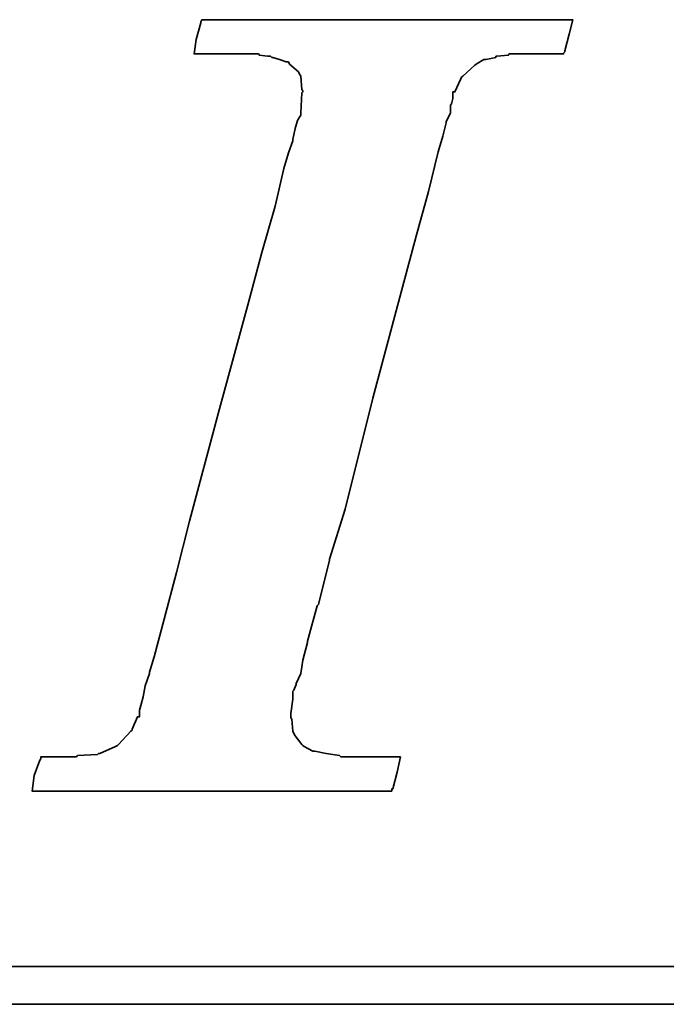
# Model space of a CAD drawing. Extents: x 46 to 555, y 175 to 372.
# Tile 31 of 49: x 341.61 to 345.74, y 273.63 to 279.92. Entities that reach past the tile are written whole.
import ezdxf

# ---------------------------------------------------------------- set-up
doc = ezdxf.new("R2010")
doc.units = 0
doc.header["$LTSCALE"] = 5
doc.header["$MEASUREMENT"] = 0
doc.layers.add('DIM', color=4, linetype='CONTINUOUS')
doc.layers.add('layer 1', color=7, linetype='CONTINUOUS')

# ---------------------------------------------------------------- blocks, each defined once
blk = doc.blocks.new('TBI MOTION logo(完整正式版)')
at = {"layer": 'layer 1', "color": 22, "lineweight": 35}
for points, knots in [([(-40.59125, -7.94375), (-40.59125, -7.94375), (-40.97375, -7.94375), (-40.97375, -7.94375), (-40.97375, -7.94375), (-40.97375, -7.94375), (-41.38125, -7.94375), (-41.38125, -7.94375), (-41.38125, -7.94375), (-41.38125, -7.94375), (-41.54875, -7.94375), (-41.54875, -7.94375), (-41.54875, -7.94375), (-41.54875, -7.94375), (-41.59875, -7.94375), (-41.59875, -7.94375), (-41.59875, -7.94375), (-41.59875, -7.94375), (-41.88375, -7.94375), (-41.88375, -7.94375), (-41.88375, -7.94375), (-41.88375, -7.94375), (-41.90875, -7.91875), (-41.90875, -7.91875), (-41.90875, -7.91875), (-41.90875, -7.91875), (-42.19875, -7.87125), (-42.19875, -7.87125), (-42.19875, -7.87125), (-42.19875, -7.87125), (-42.43875, -7.82375), (-42.43875, -7.82375), (-42.43875, -7.82375), (-42.43875, -7.82375), (-42.45875, -7.82375), (-42.45875, -7.82375), (-42.45875, -7.82375), (-42.45875, -7.82375), (-42.48625, -7.82375), (-42.48625, -7.82375), (-42.48625, -7.82375), (-42.48625, -7.82375), (-42.67625, -7.72375), (-42.67625, -7.72375), (-42.67625, -7.72375), (-42.67625, -7.72375), (-42.70125, -7.70375), (-42.70125, -7.70375), (-42.70125, -7.70375), (-42.70125, -7.70375), (-42.72375, -7.67875), (-42.72375, -7.67875), (-42.72375, -7.67875), (-42.72375, -7.67875), (-42.86875, -7.48875), (-42.86875, -7.48875), (-42.86875, -7.48875), (-42.86875, -7.48875), (-42.89375, -7.43875), (-42.89375, -7.43875), (-42.89375, -7.43875), (-42.89375, -7.43875), (-42.91875, -7.38875), (-42.91875, -7.38875), (-42.91875, -7.38875), (-42.91875, -7.38875), (-42.93875, -7.12875), (-42.93875, -7.12875), (-42.93875, -7.12875), (-42.93875, -7.12875), (-42.96375, -7.10375), (-42.96375, -7.10375), (-42.96375, -7.10375), (-42.96375, -7.10375), (-42.96375, -7.05375), (-42.96375, -7.05375), (-42.96375, -7.05375), (-42.96375, -7.05375), (-42.96375, -7.00875), (-42.96375, -7.00875), (-42.96375, -7.00875), (-42.96375, -7.00875), (-42.91875, -6.69625), (-42.91875, -6.69625), (-42.91875, -6.69625), (-42.91875, -6.69625), (-42.91875, -6.62375), (-42.91875, -6.62375), (-42.91875, -6.62375), (-42.91875, -6.62375), (-42.91875, -6.59625), (-42.91875, -6.59625), (-42.91875, -6.59625), (-42.91875, -6.59625), (-42.91875, -6.57375), (-42.91875, -6.57375), (-42.91875, -6.57375), (-42.91875, -6.57375), (-42.91875, -6.52875), (-42.91875, -6.52875), (-42.91875, -6.52875), (-42.91875, -6.52875), (-42.89375, -6.50375), (-42.89375, -6.50375), (-42.89375, -6.50375), (-42.89375, -6.50375), (-42.84375, -6.38375), (-42.84375, -6.38375), (-42.84375, -6.38375), (-42.84375, -6.38375), (-42.84375, -6.35875), (-42.84375, -6.35875), (-42.84375, -6.35875), (-42.84375, -6.35875), (-42.74625, -6.14375), (-42.74625, -6.14375), (-42.74625, -6.14375), (-42.74625, -6.14375), (-42.70125, -5.85375), (-42.70125, -5.85375), (-42.70125, -5.85375), (-42.70125, -5.85375), (-42.60375, -5.47125), (-42.60375, -5.47125), (-42.60375, -5.47125), (-42.60375, -5.47125), (-42.60375, -5.44875), (-42.60375, -5.44875), (-42.60375, -5.44875), (-42.60375, -5.44875), (-42.38875, -4.67875), (-42.38875, -4.67875), (-42.38875, -4.67875), (-42.38875, -4.67875), (-42.36375, -4.65375), (-42.36375, -4.65375), (-42.36375, -4.65375), (-42.36375, -4.65375), (-42.12375, -3.69625), (-42.12375, -3.69625), (-42.12375, -3.69625), (-42.12375, -3.69625), (-42.12375, -3.67374), (-42.12375, -3.67374), (-42.12375, -3.67374), (-42.12375, -3.67374), (-41.78875, -2.59374), (-41.78875, -2.59374), (-41.78875, -2.59374), (-41.78875, -2.59374), (-41.18875, -0.19375), (-41.18875, -0.19375), (-41.18875, -0.19375), (-41.18875, -0.19375), (-40.54375, 2.20624), (-40.54375, 2.20624), (-40.54375, 2.20624), (-40.54375, 2.20624), (-40.25375, 3.30875), (-40.25375, 3.30875), (-40.25375, 3.30875), (-40.25375, 3.30875), (-39.98875, 4.27125), (-39.98875, 4.27125), (-39.98875, 4.27125), (-39.98875, 4.27125), (-39.77375, 5.13125), (-39.77375, 5.13125), (-39.77375, 5.13125), (-39.77375, 5.13125), (-39.67875, 5.47125), (-39.67875, 5.47125), (-39.67875, 5.47125), (-39.67875, 5.47125), (-39.60375, 5.75625), (-39.60375, 5.75625), (-39.60375, 5.75625), (-39.60375, 5.75625), (-39.60375, 5.78125), (-39.60375, 5.78125), (-39.60375, 5.78125), (-39.60375, 5.78125), (-39.50875, 5.97125), (-39.50875, 5.97125), (-39.50875, 5.97125), (-39.50875, 5.97125), (-39.50875, 6.13875), (-39.50875, 6.13875), (-39.50875, 6.13875), (-39.50875, 6.13875), (-39.48625, 6.16625), (-39.48625, 6.16625), (-39.48625, 6.16625), (-39.48625, 6.16625), (-39.46125, 6.28625), (-39.46125, 6.28625), (-39.46125, 6.28625), (-39.46125, 6.28625), (-39.46125, 6.42625), (-39.46125, 6.42625), (-39.46125, 6.42625), (-39.46125, 6.42625), (-39.41375, 6.42625), (-39.41375, 6.42625), (-39.41375, 6.42625), (-39.41375, 6.42625), (-39.29375, 6.69125), (-39.29375, 6.69125), (-39.29375, 6.69125), (-39.29375, 6.69125), (-39.26875, 6.74125), (-39.26875, 6.74125), (-39.26875, 6.74125), (-39.26875, 6.74125), (-39.24375, 6.76625), (-39.24375, 6.76625), (-39.24375, 6.76625), (-39.24375, 6.76625), (-38.98375, 7.00624), (-38.98375, 7.00624), (-38.98375, 7.00624), (-38.98375, 7.00624), (-38.95625, 7.02624), (-38.95625, 7.02624), (-38.95625, 7.02624), (-38.95625, 7.02624), (-38.78875, 7.12624), (-38.78875, 7.12624), (-38.78875, 7.12624), (-38.78875, 7.12624), (-38.76375, 7.12624), (-38.76375, 7.12624), (-38.76375, 7.12624), (-38.76375, 7.12624), (-38.74375, 7.12624), (-38.74375, 7.12624), (-38.74375, 7.12624), (-38.74375, 7.12624), (-38.52875, 7.17125), (-38.52875, 7.17125), (-38.52875, 7.17125), (-38.52875, 7.17125), (-38.52875, 7.19624), (-38.52875, 7.19624), (-38.52875, 7.19624), (-38.52875, 7.19624), (-38.50375, 7.19624), (-38.50375, 7.19624), (-38.50375, 7.19624), (-38.50375, 7.19624), (-38.26125, 7.21875), (-38.26125, 7.21875), (-38.26125, 7.21875), (-38.26125, 7.21875), (-38.23875, 7.24624), (-38.23875, 7.24624), (-38.23875, 7.24624), (-38.23875, 7.24624), (-38.21625, 7.24624), (-38.21625, 7.24624), (-38.21625, 7.24624), (-38.21625, 7.24624), (-38.18875, 7.24624), (-38.18875, 7.24624), (-38.18875, 7.24624), (-38.18875, 7.24624), (-37.90375, 7.24624), (-37.90375, 7.24624), (-37.90375, 7.24624), (-37.90375, 7.24624), (-37.85375, 7.24624), (-37.85375, 7.24624), (-37.85375, 7.24624), (-37.85375, 7.24624), (-37.75875, 7.24624), (-37.75875, 7.24624), (-37.75875, 7.24624), (-37.75875, 7.24624), (-37.42375, 7.24624), (-37.42375, 7.24624), (-37.42375, 7.24624), (-37.42375, 7.24624), (-37.08875, 7.24624), (-37.08875, 7.24624), (-37.08875, 7.24624), (-37.08875, 7.24624), (-37.06375, 7.24624), (-37.06375, 7.24624), (-37.06375, 7.24624), (-37.06375, 7.24624), (-37.06375, 7.26624), (-37.06375, 7.26624), (-37.06375, 7.26624), (-37.06375, 7.26624), (-37.03875, 7.29125), (-37.03875, 7.29125), (-37.03875, 7.29125), (-37.03875, 7.29125), (-37.03875, 7.31625), (-37.03875, 7.31625), (-37.03875, 7.31625), (-37.03875, 7.31625), (-36.94125, 7.67625), (-36.94125, 7.67625), (-36.94125, 7.67625), (-36.94125, 7.67625), (-36.86875, 7.98625), (-36.86875, 7.98625), (-36.86875, 7.98625), (-36.86875, 7.98625), (-36.98875, 7.98625), (-36.98875, 7.98625), (-36.98875, 7.98625), (-36.98875, 7.98625), (-37.42375, 7.98625), (-37.42375, 7.98625), (-37.42375, 7.98625), (-37.42375, 7.98625), (-37.94875, 7.98625), (-37.94875, 7.98625), (-37.94875, 7.98625), (-37.94875, 7.98625), (-38.57375, 7.98625), (-38.57375, 7.98625), (-38.57375, 7.98625), (-38.57375, 7.98625), (-39.29375, 7.98625), (-39.29375, 7.98625), (-39.29375, 7.98625), (-39.29375, 7.98625), (-40.82875, 7.98625), (-40.82875, 7.98625), (-40.82875, 7.98625), (-40.82875, 7.98625), (-42.36375, 7.98625), (-42.36375, 7.98625), (-42.36375, 7.98625), (-42.36375, 7.98625), (-43.08375, 7.98625), (-43.08375, 7.98625), (-43.08375, 7.98625), (-43.08375, 7.98625), (-43.70875, 7.98625), (-43.70875, 7.98625), (-43.70875, 7.98625), (-43.70875, 7.98625), (-44.23375, 7.98625), (-44.23375, 7.98625), (-44.23375, 7.98625), (-44.23375, 7.98625), (-44.66875, 7.98625), (-44.66875, 7.98625), (-44.66875, 7.98625), (-44.66875, 7.98625), (-44.88375, 7.98625), (-44.88375, 7.98625), (-44.88375, 7.98625), (-44.88375, 7.98625), (-44.90875, 7.94125), (-44.90875, 7.94125), (-44.90875, 7.94125), (-44.90875, 7.94125), (-44.90875, 7.91625), (-44.90875, 7.91625), (-44.90875, 7.91625), (-44.90875, 7.91625), (-45.00375, 7.55625), (-45.00375, 7.55625), (-45.00375, 7.55625), (-45.00375, 7.55625), (-45.05375, 7.24624), (-45.05375, 7.24624), (-45.05375, 7.24624), (-45.05375, 7.24624), (-44.61875, 7.24624), (-44.61875, 7.24624), (-44.61875, 7.24624), (-44.61875, 7.24624), (-44.11375, 7.24624), (-44.11375, 7.24624), (-44.11375, 7.24624), (-44.11375, 7.24624), (-43.99375, 7.24624), (-43.99375, 7.24624), (-43.99375, 7.24624), (-43.99375, 7.24624), (-43.94625, 7.24624), (-43.94625, 7.24624), (-43.94625, 7.24624), (-43.94625, 7.24624), (-43.92374, 7.24624), (-43.92374, 7.24624), (-43.92374, 7.24624), (-43.92374, 7.24624), (-43.65875, 7.24624), (-43.65875, 7.24624), (-43.65875, 7.24624), (-43.65875, 7.24624), (-43.63875, 7.21875), (-43.63875, 7.21875), (-43.63875, 7.21875), (-43.63875, 7.21875), (-43.46875, 7.19624), (-43.46875, 7.19624), (-43.46875, 7.19624), (-43.46875, 7.19624), (-43.39875, 7.19624), (-43.39875, 7.19624), (-43.39875, 7.19624), (-43.39875, 7.19624), (-43.37125, 7.17125), (-43.37125, 7.17125), (-43.37125, 7.17125), (-43.37125, 7.17125), (-43.34875, 7.17125), (-43.34875, 7.17125), (-43.34875, 7.17125), (-43.34875, 7.17125), (-43.20375, 7.12624), (-43.20375, 7.12624), (-43.20375, 7.12624), (-43.20375, 7.12624), (-43.05875, 7.07624), (-43.05875, 7.07624), (-43.05875, 7.07624), (-43.05875, 7.07624), (-43.01375, 7.07624), (-43.01375, 7.07624), (-43.01375, 7.07624), (-43.01375, 7.07624), (-42.98875, 7.02624), (-42.98875, 7.02624), (-42.98875, 7.02624), (-42.98875, 7.02624), (-42.79875, 6.86125), (-42.79875, 6.86125), (-42.79875, 6.86125), (-42.79875, 6.86125), (-42.77375, 6.81125), (-42.77375, 6.81125), (-42.77375, 6.81125), (-42.77375, 6.81125), (-42.74625, 6.76625), (-42.74625, 6.76625), (-42.74625, 6.76625), (-42.74625, 6.76625), (-42.72375, 6.47625), (-42.72375, 6.47625), (-42.72375, 6.47625), (-42.72375, 6.47625), (-42.70125, 6.45124), (-42.70125, 6.45124), (-42.70125, 6.45124), (-42.70125, 6.45124), (-42.70125, 6.42625), (-42.70125, 6.42625), (-42.70125, 6.42625), (-42.70125, 6.42625), (-42.72375, 6.40625), (-42.72375, 6.40625), (-42.72375, 6.40625), (-42.72375, 6.40625), (-42.74625, 5.97125), (-42.74625, 5.97125), (-42.74625, 5.97125), (-42.74625, 5.97125), (-42.74625, 5.94625), (-42.74625, 5.94625), (-42.74625, 5.94625), (-42.74625, 5.94625), (-42.74625, 5.92625), (-42.74625, 5.92625), (-42.74625, 5.92625), (-42.74625, 5.92625), (-42.77375, 5.87625), (-42.77375, 5.87625), (-42.77375, 5.87625), (-42.77375, 5.87625), (-42.81875, 5.80625), (-42.81875, 5.80625), (-42.81875, 5.80625), (-42.81875, 5.80625), (-42.86875, 5.63625), (-42.86875, 5.63625), (-42.86875, 5.63625), (-42.86875, 5.63625), (-42.91875, 5.39625), (-42.91875, 5.39625), (-42.91875, 5.39625), (-42.91875, 5.39625), (-42.91875, 5.37124), (-42.91875, 5.37124), (-42.91875, 5.37124), (-42.91875, 5.37124), (-43.01375, 5.10874), (-43.01375, 5.10874), (-43.01375, 5.10874), (-43.01375, 5.10874), (-43.10875, 4.77124), (-43.10875, 4.77124), (-43.10875, 4.77124), (-43.10875, 4.77124), (-43.29875, 3.95625), (-43.29875, 3.95625), (-43.29875, 3.95625), (-43.29875, 3.95625), (-43.58875, 2.95125), (-43.58875, 2.95125), (-43.58875, 2.95125), (-43.58875, 2.95125), (-43.87375, 1.87125), (-43.87375, 1.87125), (-43.87375, 1.87125), (-43.87375, 1.87125), (-44.52625, -0.50374), (-44.52625, -0.50374), (-44.52625, -0.50374), (-44.52625, -0.50374), (-45.14875, -2.85375), (-45.14875, -2.85375), (-45.14875, -2.85375), (-45.14875, -2.85375), (-45.43375, -3.95875), (-45.43375, -3.95875), (-45.43375, -3.95875), (-45.43375, -3.95875), (-45.69875, -4.96875), (-45.69875, -4.96875), (-45.69875, -4.96875), (-45.69875, -4.96875), (-45.91375, -5.78375), (-45.91375, -5.78375), (-45.91375, -5.78375), (-45.91375, -5.78375), (-46.01375, -6.11875), (-46.01375, -6.11875), (-46.01375, -6.11875), (-46.01375, -6.11875), (-46.01375, -6.14375), (-46.01375, -6.14375), (-46.01375, -6.14375), (-46.01375, -6.14375), (-46.10875, -6.40875), (-46.10875, -6.40875), (-46.10875, -6.40875), (-46.10875, -6.40875), (-46.15375, -6.64875), (-46.15375, -6.64875), (-46.15375, -6.64875), (-46.15375, -6.64875), (-46.20375, -6.83875), (-46.20375, -6.83875), (-46.20375, -6.83875), (-46.20375, -6.83875), (-46.22875, -6.93375), (-46.22875, -6.93375), (-46.22875, -6.93375), (-46.22875, -6.93375), (-46.22875, -7.07875), (-46.22875, -7.07875), (-46.22875, -7.07875), (-46.22875, -7.07875), (-46.27375, -7.07875), (-46.27375, -7.07875), (-46.27375, -7.07875), (-46.27375, -7.07875), (-46.39375, -7.34375), (-46.39375, -7.34375), (-46.39375, -7.34375), (-46.39375, -7.34375), (-46.39375, -7.36875), (-46.39375, -7.36875), (-46.39375, -7.36875), (-46.39375, -7.36875), (-46.42125, -7.38875), (-46.42125, -7.38875), (-46.42125, -7.38875), (-46.42125, -7.38875), (-46.68375, -7.67875), (-46.68375, -7.67875), (-46.68375, -7.67875), (-46.68375, -7.67875), (-46.70875, -7.70375), (-46.70875, -7.70375), (-46.70875, -7.70375), (-46.70875, -7.70375), (-46.75375, -7.72375), (-46.75375, -7.72375), (-46.75375, -7.72375), (-46.75375, -7.72375), (-47.08875, -7.87125), (-47.08875, -7.87125), (-47.08875, -7.87125), (-47.08875, -7.87125), (-47.11625, -7.87125), (-47.11625, -7.87125), (-47.11625, -7.87125), (-47.11625, -7.87125), (-47.13875, -7.89375), (-47.13875, -7.89375), (-47.13875, -7.89375), (-47.13875, -7.89375), (-47.56875, -7.91875), (-47.56875, -7.91875), (-47.56875, -7.91875), (-47.56875, -7.91875), (-47.59625, -7.94375), (-47.59625, -7.94375), (-47.59625, -7.94375), (-47.59625, -7.94375), (-47.64375, -7.94375), (-47.64375, -7.94375), (-47.64375, -7.94375), (-47.64375, -7.94375), (-47.73625, -7.94375), (-47.73625, -7.94375), (-47.73625, -7.94375), (-47.73625, -7.94375), (-48.07375, -7.94375), (-48.07375, -7.94375), (-48.07375, -7.94375), (-48.07375, -7.94375), (-48.36125, -7.94375), (-48.36125, -7.94375), (-48.36125, -7.94375), (-48.36125, -7.94375), (-48.36125, -7.96625), (-48.36125, -7.96625), (-48.36125, -7.96625), (-48.36125, -7.96625), (-48.36125, -7.99125), (-48.36125, -7.99125), (-48.36125, -7.99125), (-48.36125, -7.99125), (-48.38875, -8.01375), (-48.38875, -8.01375), (-48.38875, -8.01375), (-48.38875, -8.01375), (-48.50875, -8.34875), (-48.50875, -8.34875), (-48.50875, -8.34875), (-48.50875, -8.34875), (-48.55375, -8.68625), (-48.55375, -8.68625), (-48.55375, -8.68625), (-48.55375, -8.68625), (-48.45875, -8.68625), (-48.45875, -8.68625), (-48.45875, -8.68625), (-48.45875, -8.68625), (-48.07375, -8.68625), (-48.07375, -8.68625), (-48.07375, -8.68625), (-48.07375, -8.68625), (-47.52375, -8.68625), (-47.52375, -8.68625), (-47.52375, -8.68625), (-47.52375, -8.68625), (-46.92375, -8.68625), (-46.92375, -8.68625), (-46.92375, -8.68625), (-46.92375, -8.68625), (-46.25375, -8.68625), (-46.25375, -8.68625), (-46.25375, -8.68625), (-46.25375, -8.68625), (-46.20375, -8.68625), (-46.20375, -8.68625), (-46.20375, -8.68625), (-46.20375, -8.68625), (-44.71375, -8.68625), (-44.71375, -8.68625), (-44.71375, -8.68625), (-44.71375, -8.68625), (-43.22875, -8.68625), (-43.22875, -8.68625), (-43.22875, -8.68625), (-43.22875, -8.68625), (-42.55875, -8.68625), (-42.55875, -8.68625), (-42.55875, -8.68625), (-42.55875, -8.68625), (-42.50875, -8.68625), (-42.50875, -8.68625), (-42.50875, -8.68625), (-42.50875, -8.68625), (-41.93375, -8.68625), (-41.93375, -8.68625), (-41.93375, -8.68625), (-41.93375, -8.68625), (-41.38125, -8.68625), (-41.38125, -8.68625), (-41.38125, -8.68625), (-41.38125, -8.68625), (-40.97375, -8.68625), (-40.97375, -8.68625), (-40.97375, -8.68625), (-40.97375, -8.68625), (-40.78125, -8.68625), (-40.78125, -8.68625), (-40.78125, -8.68625), (-40.78125, -8.68625), (-40.78125, -8.63875), (-40.78125, -8.63875), (-40.78125, -8.63875), (-40.78125, -8.63875), (-40.75875, -8.63875), (-40.75875, -8.63875), (-40.75875, -8.63875), (-40.75875, -8.63875), (-40.66375, -8.27875), (-40.66375, -8.27875), (-40.66375, -8.27875), (-40.66375, -8.27875), (-40.59125, -7.94375), (-40.59125, -7.94375)], [0, 0, 0, 0, 0.00558659, 0.00558659, 0.00558659, 0.00558659, 0.01117318, 0.01117318, 0.01117318, 0.01117318, 0.01675978, 0.01675978, 0.01675978, 0.01675978, 0.02234637, 0.02234637, 0.02234637, 0.02234637, 0.02793296, 0.02793296, 0.02793296, 0.02793296, 0.03351955, 0.03351955, 0.03351955, 0.03351955, 0.03910615, 0.03910615, 0.03910615, 0.03910615, 0.04469274, 0.04469274, 0.04469274, 0.04469274, 0.05027933, 0.05027933, 0.05027933, 0.05027933, 0.05586592, 0.05586592, 0.05586592, 0.05586592, 0.06145251, 0.06145251, 0.06145251, 0.06145251, 0.06703911, 0.06703911, 0.06703911, 0.06703911, 0.0726257, 0.0726257, 0.0726257, 0.0726257, 0.07821229, 0.07821229, 0.07821229, 0.07821229, 0.08379888, 0.08379888, 0.08379888, 0.08379888, 0.08938547, 0.08938547, 0.08938547, 0.08938547, 0.09497207, 0.09497207, 0.09497207, 0.09497207, 0.10055866, 0.10055866, 0.10055866, 0.10055866, 0.10614525, 0.10614525, 0.10614525, 0.10614525, 0.11173184, 0.11173184, 0.11173184, 0.11173184, 0.11731844, 0.11731844, 0.11731844, 0.11731844, 0.12290503, 0.12290503, 0.12290503, 0.12290503, 0.12849162, 0.12849162, 0.12849162, 0.12849162, 0.13407821, 0.13407821, 0.13407821, 0.13407821, 0.1396648, 0.1396648, 0.1396648, 0.1396648, 0.1452514, 0.1452514, 0.1452514, 0.1452514, 0.15083799, 0.15083799, 0.15083799, 0.15083799, 0.15642458, 0.15642458, 0.15642458, 0.15642458, 0.16201117, 0.16201117, 0.16201117, 0.16201117, 0.16759777, 0.16759777, 0.16759777, 0.16759777, 0.17318436, 0.17318436, 0.17318436, 0.17318436, 0.17877095, 0.17877095, 0.17877095, 0.17877095, 0.18435754, 0.18435754, 0.18435754, 0.18435754, 0.18994413, 0.18994413, 0.18994413, 0.18994413, 0.19553073, 0.19553073, 0.19553073, 0.19553073, 0.20111732, 0.20111732, 0.20111732, 0.20111732, 0.20670391, 0.20670391, 0.20670391, 0.20670391, 0.2122905, 0.2122905, 0.2122905, 0.2122905, 0.21787709, 0.21787709, 0.21787709, 0.21787709, 0.22346369, 0.22346369, 0.22346369, 0.22346369, 0.22905028, 0.22905028, 0.22905028, 0.22905028, 0.23463687, 0.23463687, 0.23463687, 0.23463687, 0.24022346, 0.24022346, 0.24022346, 0.24022346, 0.24581006, 0.24581006, 0.24581006, 0.24581006, 0.25139665, 0.25139665, 0.25139665, 0.25139665, 0.25698324, 0.25698324, 0.25698324, 0.25698324, 0.26256983, 0.26256983, 0.26256983, 0.26256983, 0.26815642, 0.26815642, 0.26815642, 0.26815642, 0.27374302, 0.27374302, 0.27374302, 0.27374302, 0.27932961, 0.27932961, 0.27932961, 0.27932961, 0.2849162, 0.2849162, 0.2849162, 0.2849162, 0.29050279, 0.29050279, 0.29050279, 0.29050279, 0.29608939, 0.29608939, 0.29608939, 0.29608939, 0.30167598, 0.30167598, 0.30167598, 0.30167598, 0.30726257, 0.30726257, 0.30726257, 0.30726257, 0.31284916, 0.31284916, 0.31284916, 0.31284916, 0.31843575, 0.31843575, 0.31843575, 0.31843575, 0.32402235, 0.32402235, 0.32402235, 0.32402235, 0.32960894, 0.32960894, 0.32960894, 0.32960894, 0.33519553, 0.33519553, 0.33519553, 0.33519553, 0.34078212, 0.34078212, 0.34078212, 0.34078212, 0.34636872, 0.34636872, 0.34636872, 0.34636872, 0.35195531, 0.35195531, 0.35195531, 0.35195531, 0.3575419, 0.3575419, 0.3575419, 0.3575419, 0.36312849, 0.36312849, 0.36312849, 0.36312849, 0.36871508, 0.36871508, 0.36871508, 0.36871508, 0.37430168, 0.37430168, 0.37430168, 0.37430168, 0.37988827, 0.37988827, 0.37988827, 0.37988827, 0.38547486, 0.38547486, 0.38547486, 0.38547486, 0.39106145, 0.39106145, 0.39106145, 0.39106145, 0.39664804, 0.39664804, 0.39664804, 0.39664804, 0.40223464, 0.40223464, 0.40223464, 0.40223464, 0.40782123, 0.40782123, 0.40782123, 0.40782123, 0.41340782, 0.41340782, 0.41340782, 0.41340782, 0.41899441, 0.41899441, 0.41899441, 0.41899441, 0.42458101, 0.42458101, 0.42458101, 0.42458101, 0.4301676, 0.4301676, 0.4301676, 0.4301676, 0.43575419, 0.43575419, 0.43575419, 0.43575419, 0.44134078, 0.44134078, 0.44134078, 0.44134078, 0.44692737, 0.44692737, 0.44692737, 0.44692737, 0.45251397, 0.45251397, 0.45251397, 0.45251397, 0.45810056, 0.45810056, 0.45810056, 0.45810056, 0.46368715, 0.46368715, 0.46368715, 0.46368715, 0.46927374, 0.46927374, 0.46927374, 0.46927374, 0.47486034, 0.47486034, 0.47486034, 0.47486034, 0.48044693, 0.48044693, 0.48044693, 0.48044693, 0.48603352, 0.48603352, 0.48603352, 0.48603352, 0.49162011, 0.49162011, 0.49162011, 0.49162011, 0.4972067, 0.4972067, 0.4972067, 0.4972067, 0.5027933, 0.5027933, 0.5027933, 0.5027933, 0.50837989, 0.50837989, 0.50837989, 0.50837989, 0.51396648, 0.51396648, 0.51396648, 0.51396648, 0.51955307, 0.51955307, 0.51955307, 0.51955307, 0.52513966, 0.52513966, 0.52513966, 0.52513966, 0.53072626, 0.53072626, 0.53072626, 0.53072626, 0.53631285, 0.53631285, 0.53631285, 0.53631285, 0.54189944, 0.54189944, 0.54189944, 0.54189944, 0.54748603, 0.54748603, 0.54748603, 0.54748603, 0.55307263, 0.55307263, 0.55307263, 0.55307263, 0.55865922, 0.55865922, 0.55865922, 0.55865922, 0.56424581, 0.56424581, 0.56424581, 0.56424581, 0.5698324, 0.5698324, 0.5698324, 0.5698324, 0.57541899, 0.57541899, 0.57541899, 0.57541899, 0.58100559, 0.58100559, 0.58100559, 0.58100559, 0.58659218, 0.58659218, 0.58659218, 0.58659218, 0.59217877, 0.59217877, 0.59217877, 0.59217877, 0.59776536, 0.59776536, 0.59776536, 0.59776536, 0.60335196, 0.60335196, 0.60335196, 0.60335196, 0.60893855, 0.60893855, 0.60893855, 0.60893855, 0.61452514, 0.61452514, 0.61452514, 0.61452514, 0.62011173, 0.62011173, 0.62011173, 0.62011173, 0.62569832, 0.62569832, 0.62569832, 0.62569832, 0.63128492, 0.63128492, 0.63128492, 0.63128492, 0.63687151, 0.63687151, 0.63687151, 0.63687151, 0.6424581, 0.6424581, 0.6424581, 0.6424581, 0.64804469, 0.64804469, 0.64804469, 0.64804469, 0.65363128, 0.65363128, 0.65363128, 0.65363128, 0.65921788, 0.65921788, 0.65921788, 0.65921788, 0.66480447, 0.66480447, 0.66480447, 0.66480447, 0.67039106, 0.67039106, 0.67039106, 0.67039106, 0.67597765, 0.67597765, 0.67597765, 0.67597765, 0.68156425, 0.68156425, 0.68156425, 0.68156425, 0.68715084, 0.68715084, 0.68715084, 0.68715084, 0.69273743, 0.69273743, 0.69273743, 0.69273743, 0.69832402, 0.69832402, 0.69832402, 0.69832402, 0.70391061, 0.70391061, 0.70391061, 0.70391061, 0.70949721, 0.70949721, 0.70949721, 0.70949721, 0.7150838, 0.7150838, 0.7150838, 0.7150838, 0.72067039, 0.72067039, 0.72067039, 0.72067039, 0.72625698, 0.72625698, 0.72625698, 0.72625698, 0.73184358, 0.73184358, 0.73184358, 0.73184358, 0.73743017, 0.73743017, 0.73743017, 0.73743017, 0.74301676, 0.74301676, 0.74301676, 0.74301676, 0.74860335, 0.74860335, 0.74860335, 0.74860335, 0.75418994, 0.75418994, 0.75418994, 0.75418994, 0.75977654, 0.75977654, 0.75977654, 0.75977654, 0.76536313, 0.76536313, 0.76536313, 0.76536313, 0.77094972, 0.77094972, 0.77094972, 0.77094972, 0.77653631, 0.77653631, 0.77653631, 0.77653631, 0.78212291, 0.78212291, 0.78212291, 0.78212291, 0.7877095, 0.7877095, 0.7877095, 0.7877095, 0.79329609, 0.79329609, 0.79329609, 0.79329609, 0.79888268, 0.79888268, 0.79888268, 0.79888268, 0.80446927, 0.80446927, 0.80446927, 0.80446927, 0.81005587, 0.81005587, 0.81005587, 0.81005587, 0.81564246, 0.81564246, 0.81564246, 0.81564246, 0.82122905, 0.82122905, 0.82122905, 0.82122905, 0.82681564, 0.82681564, 0.82681564, 0.82681564, 0.83240223, 0.83240223, 0.83240223, 0.83240223, 0.83798883, 0.83798883, 0.83798883, 0.83798883, 0.84357542, 0.84357542, 0.84357542, 0.84357542, 0.84916201, 0.84916201, 0.84916201, 0.84916201, 0.8547486, 0.8547486, 0.8547486, 0.8547486, 0.8603352, 0.8603352, 0.8603352, 0.8603352, 0.86592179, 0.86592179, 0.86592179, 0.86592179, 0.87150838, 0.87150838, 0.87150838, 0.87150838, 0.87709497, 0.87709497, 0.87709497, 0.87709497, 0.88268156, 0.88268156, 0.88268156, 0.88268156, 0.88826816, 0.88826816, 0.88826816, 0.88826816, 0.89385475, 0.89385475, 0.89385475, 0.89385475, 0.89944134, 0.89944134, 0.89944134, 0.89944134, 0.90502793, 0.90502793, 0.90502793, 0.90502793, 0.91061453, 0.91061453, 0.91061453, 0.91061453, 0.91620112, 0.91620112, 0.91620112, 0.91620112, 0.92178771, 0.92178771, 0.92178771, 0.92178771, 0.9273743, 0.9273743, 0.9273743, 0.9273743, 0.93296089, 0.93296089, 0.93296089, 0.93296089, 0.93854749, 0.93854749, 0.93854749, 0.93854749, 0.94413408, 0.94413408, 0.94413408, 0.94413408, 0.94972067, 0.94972067, 0.94972067, 0.94972067, 0.95530726, 0.95530726, 0.95530726, 0.95530726, 0.96089385, 0.96089385, 0.96089385, 0.96089385, 0.96648045, 0.96648045, 0.96648045, 0.96648045, 0.97206704, 0.97206704, 0.97206704, 0.97206704, 0.97765363, 0.97765363, 0.97765363, 0.97765363, 0.98324022, 0.98324022, 0.98324022, 0.98324022, 0.98882682, 0.98882682, 0.98882682, 0.98882682, 0.99441341, 0.99441341, 0.99441341, 0.99441341, 1, 1, 1, 1]), ([(75.90875, -9.47875), (75.90875, -9.47875), (75.90875, -12.28625), (75.90875, -12.28625), (75.90875, -12.28625), (75.90875, -12.28625), (75.90875, -12.47875), (75.90875, -12.47875), (75.90875, -12.47875), (75.90875, -12.47875), (75.71625, -12.47875), (75.71625, -12.47875), (75.71625, -12.47875), (75.71625, -12.47875), (-88.32875, -12.47875), (-88.32875, -12.47875), (-88.32875, -12.47875), (-88.32875, -12.47875), (-88.32875, -13.29375), (-88.32875, -13.29375), (-88.32875, -13.29375), (-88.32875, -13.29375), (82.89125, -13.29375), (82.89125, -13.29375), (82.89125, -13.29375), (82.89125, -13.29375), (75.90875, -9.47875), (75.90875, -9.47875)], [0, 0, 0, 0, 0.14285714, 0.14285714, 0.14285714, 0.14285714, 0.28571429, 0.28571429, 0.28571429, 0.28571429, 0.42857143, 0.42857143, 0.42857143, 0.42857143, 0.57142857, 0.57142857, 0.57142857, 0.57142857, 0.71428571, 0.71428571, 0.71428571, 0.71428571, 0.85714286, 0.85714286, 0.85714286, 0.85714286, 1, 1, 1, 1])]:
    blk.add_open_spline(points, degree=3, knots=knots, dxfattribs=at)

msp = doc.modelspace()

# ---------------------------------------------------------------- block references
at = {"layer": 'DIM', "color": 7, "xscale": 0.2956124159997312, "yscale": 0.2956124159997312, "zscale": 0.2956124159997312}
msp.add_blockref('TBI MOTION logo(完整正式版)', (356.0406, 277.5575), dxfattribs=at)

doc.saveas('drawing.dxf')
